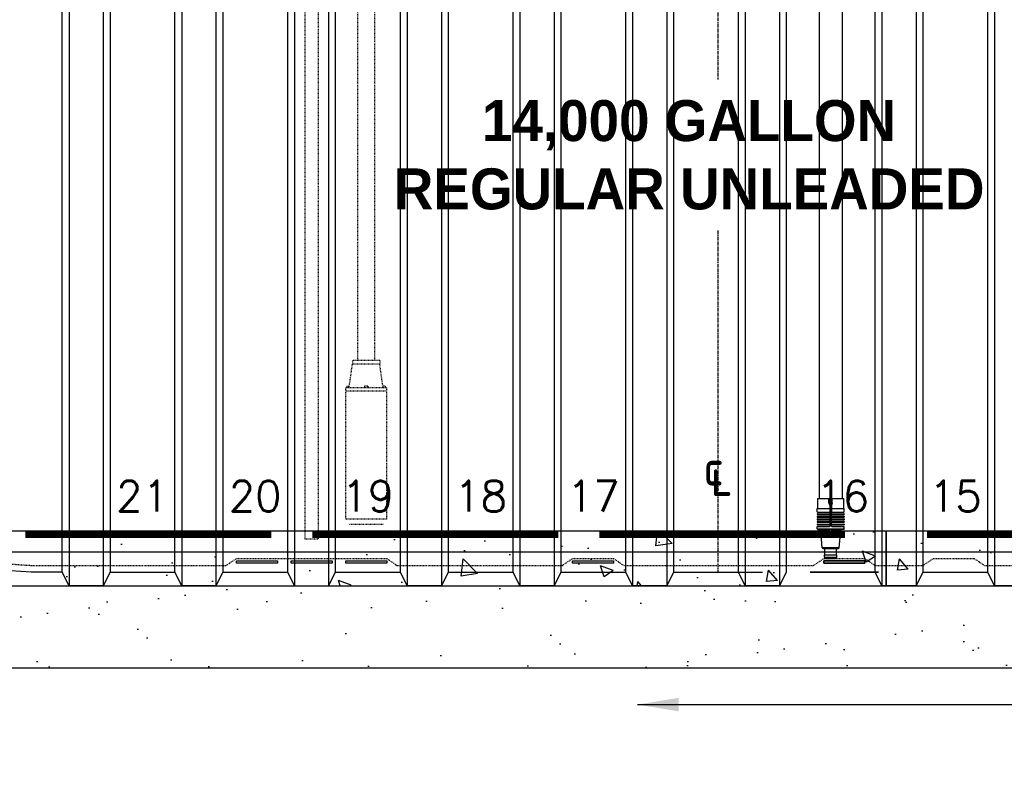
# Model space of a CAD drawing. Extents: x -169 to 7270, y -140 to 2984.
# Tile 243 of 256: x 1482 to 1626, y 762 to 874. Entities that reach past the tile are written whole.
import ezdxf
from ezdxf.enums import TextEntityAlignment as Align

# ---------------------------------------------------------------- set-up
doc = ezdxf.new("R2010")
doc.units = 0
doc.header["$MEASUREMENT"] = 0
doc.header["$PDSIZE"] = 1
for name, pattern in [('CENTER1', [0.6625, 0.5, -0.075, 0.0125, -0.075]), ('HIDDEN3', [0.1875, 0.125, -0.0625]), ('HIDDEN5', [0.05, 0.025, -0.025])]:
    doc.linetypes.add(name, pattern=pattern)
doc.layers.get('DEFPOINTS').update_dxf_attribs({"linetype": 'CONTINUOUS'})
for name, color, linetype in [('CENTERLINE', 3, 'CENTER1'), ('CONCRETE-HATCH', 2, 'CONTINUOUS'), ('DIM', 3, 'CONTINUOUS'), ('FILL-TUBE', 1, 'CONTINUOUS'), ('GALV-2-PIPE', 3, 'CONTINUOUS'), ('PEAGRAVEL-HATCH', 3, 'CONTINUOUS'), ('SUB-PUMP', 4, 'CONTINUOUS'), ('TANK-ANCHOR', 4, 'CONTINUOUS'), ('TANK-DESCRIPTION', 3, 'CONTINUOUS'), ('TANK-HOLE', 5, 'CONTINUOUS'), ('TANK-UST', 5, 'CONTINUOUS'), ('TANK-UST-RIB', 7, 'CONTINUOUS'), ('TANK-UST-RIB-NO.', 7, 'CONTINUOUS'), ('TEXT', 3, 'CONTINUOUS')]:
    doc.layers.add(name, color=color, linetype=linetype)
doc.styles.add('BOLD', font='bold', dxfattribs={"height": 7.2})
doc.styles.add('SIMPLEX', font='simplex')
doc.dimstyles.new('DIM64', dxfattribs={"dimscale": 64, "dimtxt": 0.09375, "dimasz": 0.09375, "dimexe": 0.0625, "dimexo": 0.0625, "dimgap": 0.046875, "dimtad": 1, "dimdec": 4, "dimzin": 3, "dimdsep": 46, "dimlunit": 4, "dimtxsty": 'SIMPLEX', "dimcen": 0, "dimclrd": 256, "dimclre": 256, "dimclrt": 256, "dimadec": 0, "dimazin": 0, "dimtfac": 1, "dimtdec": 4, "dimtmove": 0, "dimatfit": 3, "dimfxl": 1, "dimfrac": 2, "dimtolj": 1, "dimtzin": 0, "dimarcsym": 0})

# ---------------------------------------------------------------- blocks, each defined once
blk = doc.blocks.new('*D107')
at = {"layer": 'DEFPOINTS', "color": 0, "transparency": 16777216}
for p in [(1425.62, 854.52), (1970.37, 854.52), (1970.37, 719.02)]:
    blk.add_point(p, dxfattribs=at)
at = {"layer": 'DIM', "lineweight": -2, "transparency": 16777216}
for p, q in [((1425.62, 850.52), (1425.62, 715.02)), ((1970.37, 850.52), (1970.37, 715.02)), ((1431.62, 719.02), (1964.37, 719.02))]:
    blk.add_line(p, q, dxfattribs=at)
at = {"layer": 'DIM', "transparency": 16777216}
for points in [[(1431.62, 720.02), (1431.62, 718.02), (1425.62, 719.02)], [(1964.37, 720.02), (1964.37, 718.02), (1970.37, 719.02)]]:
    blk.add_solid(points, dxfattribs=at)
at = {"layer": 'DIM', "transparency": 16777216, "insert": (1698, 726.59), "char_height": 6, "attachment_point": 5, "style": 'SIMPLEX'}
blk.add_mtext('\\A1;45\'-4 3/4" (F.V. TANK LENGTH)', dxfattribs=at)
blk = doc.blocks.new('*D113')
at = {"layer": 'DEFPOINTS', "color": 0, "transparency": 16777216}
for p in [(1368.55, 978.3), (2031.77, 978.01), (1368.55, 700.52)]:
    blk.add_point(p, dxfattribs=at)
at = {"layer": 'DIM', "lineweight": -2, "transparency": 16777216}
for p, q in [((1368.55, 974.3), (1368.55, 696.52)), ((2031.77, 974.01), (2031.77, 696.52)), ((2025.77, 700.52), (1374.55, 700.52))]:
    blk.add_line(p, q, dxfattribs=at)
at = {"layer": 'DIM', "transparency": 16777216}
for points in [[(1374.55, 701.52), (1374.55, 699.52), (1368.55, 700.52)], [(2025.77, 701.52), (2025.77, 699.52), (2031.77, 700.52)]]:
    blk.add_solid(points, dxfattribs=at)
at = {"layer": 'DIM', "transparency": 16777216, "insert": (1700.16, 708.09), "char_height": 6, "attachment_point": 5, "style": 'SIMPLEX'}
blk.add_mtext('\\A1;55\'-3 1/4" (F.V. TANK SLAB)', dxfattribs=at)

msp = doc.modelspace()

# ---------------------------------------------------------------- hatches: boundary and pattern name
at = {"layer": 'CONCRETE-HATCH', "linetype": 'Continuous'}
h = msp.add_hatch(dxfattribs=at)
h.set_pattern_fill('AR-CONC', color=256, scale=2.67, style=0)
h.set_pattern_definition([(130, (1869.837, 658.424), (-19.15085, -1.6755), [2.0025, -22.0275]), (185, (1869.837, 658.424), (3.7047, 20.0835), [1.602, -17.622]), (79.5486, (1868.241, 658.284), (-15.4462, 18.408), [1.7019, -18.7205]), (133.816, (1869.837, 663.764), (-28.4953, -4.4194), [3.0038, -33.0412]), (83.3644, (1867.462, 663.396), (-24.9555, 26.009), [2.5528, -28.0807]), (188.816, (1869.837, 663.764), (-24.9555, 26.009), [2.403, -26.433]), (159, (1867.167, 662.429), (-15.9374, -10.7499), [2.0025, -22.0275]), (214, (1867.167, 662.429), (-6.4965, 19.3615), [1.602, -17.622]), (108.5486, (1865.839, 661.533), (-22.43394, 8.6116), [1.7019, -18.7205]), (142.5, (1869.837, 658.424), (-0.32467, 8.88827), [0, -17.4084, 0, -17.889, 0, -17.68875]), (172.5, (1869.837, 658.424), (-7.02396, 10.5308), [0, -10.1994, 0, -17.0079, 0, -6.74175]), (212.5, (1875.791, 658.424), (-14.25306, -0.60222), [0, -6.675, 0, -20.826, 0, -27.6345]), (222.5, (1878.461, 658.424), (-15.57107, 2.6728), [0, -8.6775, 0, -13.8306, 0, -19.6245])])
h.paths.add_polyline_path([(1433.99681, 791.52328), (1697.99681, 791.52328), (1697.99681, 799.52328), (1433.99681, 799.52328)])
at = {"layer": 'PEAGRAVEL-HATCH'}
h = msp.add_hatch(dxfattribs=at)
h.set_pattern_fill('AR-SAND', color=256, scale=7.5, style=0)
h.set_pattern_definition([(37.5, (1425.622, 779.528), (-0.47245, 14.4512), [0, -11.4, 0, -12.75, 0, -12.1875]), (7.5, (1425.622, 779.528), (13.2733, 21.1661), [0, -6.15, 0, -10.275, 0, -3.9375]), (327.5, (1416.397, 779.528), (23.35606, 0.04244), [0, -3.75, 0, -13.5, 0, -17.625]), (317.5, (1416.397, 779.528), (22.546, 6.5826), [0, -1.875, 0, -8.85, 0, -10.125])])
h.paths.add_polyline_path([(1557.87181, 791.52328), (1555.37181, 791.52328), (1491.87181, 791.52328), (1491.87181, 779.52784), (1557.87181, 779.52787)])
h.paths.add_polyline_path([(1574.37186, 791.52328), (1571.87181, 791.52328), (1557.87181, 791.52328), (1557.87181, 779.52787), (1574.37186, 779.52787)])
h.paths.add_polyline_path([(1594.37177, 791.52328), (1591.87181, 791.52328), (1574.37186, 791.52328), (1574.37186, 779.52787), (1594.37177, 779.52788)])
h.paths.add_polyline_path([(1643.87181, 791.52328), (1641.37181, 791.52328), (1594.37177, 791.52328), (1594.37177, 779.52788), (1643.87181, 779.5279)])
edge = h.paths.add_edge_path()
edge.add_line((1445.51007, 809.42919), (1445.51007, 799.52328))
edge.add_line((1445.51007, 799.52328), (1460.15289, 799.52328))
edge.add_arc((1486.68848, 854.52328), 61.06667, 227.5987192, 244.2443006, ccw=False)
h.paths.add_polyline_path([(1445.51007, 791.52328), (1445.51007, 779.52783), (1491.87181, 779.52784), (1491.87181, 791.52328)])

# ---------------------------------------------------------------- linework, layer by layer
at = {"layer": 'CENTERLINE'}
msp.add_line((1584.37181, 915.52328), (1584.37181, 793.52328), dxfattribs=at)
at = {"layer": 'FILL-TUBE', "color": 1}
for p, q in [((1598.96357, 802.83773), (1598.96357, 804.34023)), ((1598.96357, 804.34023), (1602.78045, 804.34023)), ((1600.61018, 803.62088), (1600.61018, 804.34023)), ((1601.11018, 803.62088), (1601.11018, 804.34023)), ((1602.78045, 802.83773), (1602.78045, 804.34023)), ((1598.90107, 802.36898), (1598.90107, 802.83773)), ((1598.90107, 802.83773), (1602.84295, 802.83773)), ((1598.90107, 802.05648), (1598.90107, 801.96273)), ((1598.90107, 802.05648), (1602.84295, 802.05648)), ((1598.90107, 801.96273), (1602.84295, 801.96273)), ((1598.90107, 801.68148), (1598.90107, 801.58773)), ((1598.90107, 801.68148), (1602.84295, 801.68148)), ((1598.90107, 801.58773), (1602.84295, 801.58773)), ((1598.93232, 802.33773), (1602.8117, 802.33773)), ((1598.93232, 802.08773), (1600.68451, 802.08773)), ((1598.93232, 801.71273), (1600.68451, 801.71273)), ((1600.80951, 802.21273), (1600.80951, 802.33773)), ((1600.80951, 801.83773), (1600.80951, 801.96273)), ((1600.80951, 801.46273), (1600.80951, 801.58773)), ((1600.93451, 802.21273), (1600.93451, 802.33773)), ((1600.93451, 801.83773), (1600.93451, 801.96273)), ((1600.93451, 801.46273), (1600.93451, 801.58773)), ((1601.05951, 802.08773), (1602.8117, 802.08773)), ((1601.05951, 801.71273), (1602.8117, 801.71273)), ((1602.84295, 802.36898), (1602.84295, 802.83773)), ((1602.84295, 802.05648), (1602.84295, 801.96273)), ((1602.84295, 801.68148), (1602.84295, 801.58773)), ((1598.90107, 801.30648), (1598.90107, 801.21273)), ((1598.90107, 801.30648), (1602.84295, 801.30648)), ((1598.90107, 801.21273), (1602.84295, 801.21273)), ((1598.90107, 800.93148), (1598.90107, 800.83773)), ((1598.90107, 800.93148), (1602.84295, 800.93148)), ((1598.90107, 800.83773), (1602.84295, 800.83773)), ((1598.90107, 800.55648), (1598.90107, 800.46273)), ((1598.90107, 800.55648), (1602.84295, 800.55648)), ((1598.90107, 800.46273), (1602.84295, 800.46273)), ((1598.90107, 800.21273), (1600.68451, 800.21273)), ((1598.90107, 799.85653), (1598.90107, 800.21273)), ((1598.93232, 801.33773), (1600.68451, 801.33773)), ((1598.93232, 800.96273), (1600.68451, 800.96273)), ((1598.93232, 800.58773), (1600.68451, 800.58773)), ((1600.80951, 801.08773), (1600.80951, 801.21273)), ((1600.80951, 800.71273), (1600.80951, 800.83773)), ((1600.80951, 800.33773), (1600.80951, 800.46273)), ((1600.93451, 801.08773), (1600.93451, 801.21273)), ((1600.93451, 800.71273), (1600.93451, 800.83773)), ((1600.93451, 800.33773), (1600.93451, 800.46273)), ((1601.05951, 801.33773), (1602.8117, 801.33773)), ((1601.05951, 800.96273), (1602.8117, 800.96273)), ((1601.05951, 800.58773), (1602.8117, 800.58773)), ((1601.05951, 800.21273), (1602.84295, 800.21273)), ((1602.84295, 801.30648), (1602.84295, 801.21273)), ((1602.84295, 800.93148), (1602.84295, 800.83773)), ((1602.84295, 800.55648), (1602.84295, 800.46273)), ((1602.84295, 799.85653), (1602.84295, 800.21273)), ((1598.90107, 799.85653), (1602.84295, 799.85653)), ((1598.96357, 799.79403), (1599.22271, 799.79403)), ((1602.52131, 799.79403), (1599.22271, 799.79403)), ((1599.64619, 797.08045), (1599.40998, 799.6159)), ((1599.40998, 799.6159), (1600.68451, 799.6159)), ((1600.68451, 799.5534), (1600.68451, 799.79403)), ((1600.68451, 799.5534), (1601.05951, 799.5534)), ((1601.05951, 799.5534), (1601.05951, 799.79403)), ((1601.05951, 799.6159), (1602.33405, 799.6159)), ((1602.09784, 797.08045), (1602.33405, 799.6159)), ((1602.78045, 799.79403), (1602.52131, 799.79403)), ((1602.09784, 797.08045), (1599.64619, 797.08045)), ((1599.70846, 797.02327), (1602.03557, 797.02327)), ((1599.96357, 795.71077), (1599.96357, 796.06697)), ((1599.96357, 796.06697), (1601.78045, 796.06697)), ((1599.96357, 795.71077), (1601.78045, 795.71077)), ((1600.02607, 796.06697), (1600.02607, 797.02327)), ((1601.71795, 796.06697), (1601.71795, 797.02327)), ((1601.78045, 795.71077), (1601.78045, 796.06697)), ((1600.02607, 795.64827), (1601.71795, 795.64827)), ((1600.15107, 795.52327), (1601.59295, 795.52327))]:
    msp.add_line(p, q, dxfattribs=at)
msp.add_lwpolyline([(1600.86018, 803.5198), (1600.94773, 803.57034), (1600.94773, 803.67143), (1600.86018, 803.72197), (1600.77264, 803.67143), (1600.77264, 803.57034)], close=True, dxfattribs=at)
msp.add_circle((1600.86018, 803.62088), 0.21875, dxfattribs=at)
for centre, radius, start, end in [((1600.86018, 803.62088), 0.25, 180, 0), ((1598.93232, 802.36898), 0.03125, 180, 270), ((1598.93232, 802.05648), 0.03125, 90, 180), ((1598.93232, 801.68148), 0.03125, 90, 180), ((1600.68451, 802.21273), 0.125, 270, 0), ((1600.68451, 801.83773), 0.125, 270, 0), ((1600.68451, 801.46273), 0.125, 270, 0), ((1601.05951, 802.21273), 0.125, 180, 270), ((1601.05951, 801.83773), 0.125, 180, 270), ((1601.05951, 801.46273), 0.125, 180, 270), ((1602.8117, 802.36898), 0.03125, 270, 360), ((1602.8117, 802.05648), 0.03125, 0, 90), ((1602.8117, 801.68148), 0.03125, 0, 90), ((1598.93232, 801.30648), 0.03125, 90, 180), ((1598.93232, 800.93148), 0.03125, 90, 180), ((1598.93232, 800.55648), 0.03125, 90, 180), ((1600.68451, 801.08773), 0.125, 270, 0), ((1600.68451, 800.71273), 0.125, 270, 0), ((1600.68451, 800.33773), 0.125, 270, 0), ((1601.05951, 801.08773), 0.125, 180, 270), ((1601.05951, 800.71273), 0.125, 180, 270), ((1601.05951, 800.33773), 0.125, 180, 270), ((1602.8117, 801.30648), 0.03125, 0, 90), ((1602.8117, 800.93148), 0.03125, 0, 90), ((1602.8117, 800.55648), 0.03125, 0, 90), ((1598.96357, 799.85653), 0.0625, 180, 270), ((1599.22271, 799.60653), 0.1875, 2.8624052, 90), ((1602.52131, 799.60653), 0.1875, 90, 177.1375948), ((1602.78045, 799.85653), 0.0625, 270, 0), ((1599.70846, 797.08577), 0.0625, 184.8833535, 270), ((1600.02607, 795.71077), 0.0625, 180, 270), ((1601.71795, 795.71077), 0.0625, 270, 360), ((1602.03557, 797.08577), 0.0625, 270, 355.1166465), ((1600.15107, 795.64827), 0.125, 180, 270), ((1601.59295, 795.64827), 0.125, 270, 360)]:
    msp.add_arc(centre, radius, start, end, dxfattribs=at)
at = {"layer": 'GALV-2-PIPE', "color": 1, "linetype": 'HIDDEN5'}
msp.add_lwpolyline([(1525.87326, 798.39887), (1525.87326, 922.12619), (1523.87326, 922.12619), (1523.87326, 798.39887)], close=True, dxfattribs=at)
at = {"layer": 'SUB-PUMP', "color": 1, "linetype": 'HIDDEN5'}
for p, q in [((1531.60777, 945.89552), (1531.60777, 824.52328)), ((1530.85777, 824.52328), (1530.85777, 824.02328)), ((1534.85777, 824.52328), (1530.85777, 824.52328)), ((1534.85777, 824.52328), (1534.85777, 824.02328)), ((1530.36627, 820.52328), (1530.85777, 824.02328)), ((1534.85777, 824.02328), (1530.85777, 824.02328)), ((1535.34928, 820.52328), (1534.85777, 824.02328)), ((1535.84928, 820.52328), (1529.86627, 820.52328)), ((1529.86627, 820.52328), (1529.86627, 801.27328)), ((1530.04918, 820.77328), (1530.38693, 820.77328)), ((1530.04918, 820.77328), (1530.04918, 820.52328)), ((1533.10777, 820.77328), (1532.60777, 820.77328)), ((1532.60777, 820.77328), (1532.60777, 820.52328)), ((1533.10777, 820.77328), (1533.10777, 820.52328)), ((1535.66637, 820.77328), (1535.32862, 820.77328)), ((1535.66637, 820.77328), (1535.66637, 820.52328)), ((1535.84928, 820.52328), (1535.84928, 801.27328)), ((1535.84928, 820.02328), (1529.86627, 820.02328)), ((1535.84928, 801.27328), (1529.86627, 801.27328)), ((1535.34928, 800.52328), (1530.36627, 800.52328))]:
    msp.add_line(p, q, dxfattribs=at)
at = {"layer": 'TANK-ANCHOR', "color": 1}
for p, q in [((1413.62181, 796.52328), (1608.97766, 796.52328)), ((1608.97766, 796.52328), (1956.97766, 796.52328)), ((1608.97766, 796.52328), (1782.97766, 796.52328))]:
    msp.add_line(p, q, dxfattribs=at)
at = {"layer": 'TANK-ANCHOR'}
for points in [[(1413.62181, 791.52328), (1608.97766, 791.52328), (1608.97766, 799.52328), (1413.62181, 799.52328)], [(1608.97766, 791.52328), (1782.97766, 791.52328), (1782.97766, 799.52328), (1608.97766, 799.52328)]]:
    msp.add_lwpolyline(points, close=True, dxfattribs=at)
at = {"layer": 'TANK-ANCHOR', "color": 3, "const_width": 1}
for points in [[(1518.97766, 799.02328), (1482.97766, 799.02328)], [(1560.97766, 799.02328), (1524.97766, 799.02328)], [(1602.97766, 799.02328), (1566.97766, 799.02328)], [(1650.97766, 799.02328), (1614.97766, 799.02328)]]:
    msp.add_lwpolyline(points, dxfattribs=at)
at = {"layer": 'TANK-HOLE', "linetype": 'Continuous'}
msp.add_lwpolyline([(1368.27194, 791.52311), (1371.91225, 785.39622), (1379.53882, 779.52764), (1692.27194, 779.52774)], dxfattribs=at)
at = {"layer": 'TANK-UST'}
for p, q in [((1495.37181, 793.52328), (1504.87181, 793.52328)), ((1511.87181, 793.52328), (1521.37181, 793.52328)), ((1528.37181, 793.52328), (1537.87181, 793.52328)), ((1544.87181, 793.52328), (1554.37181, 793.52328)), ((1561.37181, 793.52328), (1570.87181, 793.52328)), ((1577.87181, 793.52328), (1590.87181, 793.52328)), ((1597.87181, 793.52328), (1607.37181, 793.52328)), ((1607.37182, 793.52327), (1597.87182, 793.52327)), ((1607.86117, 793.52328), (1598.36117, 793.52328)), ((1598.36117, 793.52328), (1607.86117, 793.52328)), ((1614.37181, 793.52328), (1623.87181, 793.52328))]:
    msp.add_line(p, q, dxfattribs=at)
msp.add_lwpolyline([(1488.37181, 793.52328), (1483.8358, 793.52328, -0.9543276), (1483.8358, 915.52328), (1488.37181, 915.52328)], format="xyb", dxfattribs=at)
at = {"layer": 'TANK-UST', "color": 2, "linetype": 'HIDDEN3'}
msp.add_lwpolyline([(1682.64136, 914.52328), (1583.62201, 914.52328), (1488.37181, 914.52328), (1483.85926, 914.52328, 0.9539575), (1483.85926, 794.52328), (1488.37181, 794.52328), (1512.37181, 794.52328), (1513.87181, 795.52328), (1535.87181, 795.52328), (1537.37181, 794.52328)], format="xyb", dxfattribs=at)
at = {"layer": 'TANK-UST', "color": 3}
for points in [[(1513.87181, 794.85661), (1513.87181, 795.18994), (1519.87181, 795.18994), (1519.87181, 794.85661)], [(1521.87181, 794.85661), (1521.87181, 795.18994), (1527.87181, 795.18994), (1527.87181, 794.85661)], [(1529.87181, 794.85661), (1529.87181, 795.18994), (1535.87181, 795.18994), (1535.87181, 794.85661)], [(1569.08137, 795.19071), (1569.08137, 794.85738), (1563.08137, 794.85738), (1563.08137, 795.19071)], [(1599.86366, 794.85661), (1599.86366, 795.18994), (1605.86366, 795.18994), (1605.86366, 794.85661)], [(1605.86933, 794.85661), (1605.86933, 795.18994), (1599.86933, 795.18994), (1599.86933, 794.85661)]]:
    msp.add_lwpolyline(points, close=True, dxfattribs=at)
at = {"layer": 'TANK-UST', "color": 2, "linetype": 'HIDDEN3'}
msp.add_lwpolyline([(1537.37181, 794.52328), (1561.58022, 794.52328), (1563.08137, 795.52404), (1569.08137, 795.52404), (1570.58252, 794.52328), (1583.62201, 794.52328), (1598.36366, 794.52328), (1599.86366, 795.52328), (1605.86366, 795.52328), (1607.36366, 794.52328), (1614.37997, 794.52328), (1615.87997, 795.52328), (1621.87997, 795.52328), (1623.37997, 794.52328), (1682.64136, 794.52328)], dxfattribs=at)
at = {"layer": 'TANK-UST-RIB', "color": 7}
for p, q in [((1489.37201, 917.52328), (1489.37201, 791.52328)), ((1494.37201, 917.52328), (1494.37201, 791.52328)), ((1527.37201, 917.52328), (1527.37201, 791.52328)), ((1522.37201, 915.94465), (1522.37201, 791.52328)), ((1505.87201, 914.58578), (1505.87201, 791.52328)), ((1510.87201, 914.58578), (1510.87201, 791.52328))]:
    msp.add_line(p, q, dxfattribs=at)
at = {"layer": 'TANK-UST-RIB', "color": 5}
for points in [[(1494.37201, 791.52328), (1489.37201, 791.52328), (1488.37201, 793.52328), (1488.37201, 915.52328), (1489.37201, 917.52328), (1494.37201, 917.52328), (1495.37201, 915.52328), (1495.37201, 793.52328)], [(1510.87201, 791.52328), (1505.87201, 791.52328), (1504.87201, 793.52328), (1504.87201, 915.52328), (1505.87201, 917.52328), (1510.87201, 917.52328), (1511.87201, 915.52328), (1511.87201, 793.52328)], [(1521.37201, 914.70619), (1521.37201, 793.52328), (1522.37201, 791.52328), (1527.37201, 791.52328), (1528.37201, 793.52328), (1528.37201, 915.52328), (1527.37201, 917.52328), (1526.41006, 917.52328), (1522.37201, 915.94465)]]:
    msp.add_lwpolyline(points, close=True, dxfattribs=at)

# ---------------------------------------------------------------- texts
at = {"layer": 'DIM', "insert": (1583.80361, 811.29781), "char_height": 6, "width": 112.2857143, "attachment_point": 2, "style": 'SIMPLEX'}
msp.add_mtext('℄', dxfattribs=at)
at = {"layer": 'TANK-UST-RIB-NO.', "style": 'SIMPLEX'}
for s, p in [('21', (1500.12181, 804.67179)), ('20', (1516.62181, 804.67179)), ('19', (1533.12181, 804.67179)), ('18', (1549.62181, 804.67179)), ('17', (1566.12181, 804.67179)), ('16', (1602.62181, 804.67179)), ('15', (1619.12181, 804.67179))]:
    msp.add_text(s, height=4.5, dxfattribs=at).set_placement(p, align=Align.MIDDLE)

# ---------------------------------------------------------------- dimensions: what is measured, and where the dimension line sits
at = {"layer": 'DIM'}
for base, p1, p2, text, picture, middle in [((1368.54722, 700.52328), (2031.77254, 978.01471), (1368.54722, 978.29596), '<> (F.V. TANK SLAB)', '*D113', (1700.15988, 708.09471)), ((1970.37201, 719.02328), (1425.62201, 854.52328), (1970.37201, 854.52328), '<> (F.V. TANK LENGTH)', '*D107', (1697.99701, 726.59471))]:
    dim = msp.add_linear_dim(base=base, p1=p1, p2=p2, angle=180, text=text, dimstyle='DIM64', dxfattribs=at)
    dim.commit()
    dim.dimension.update_dxf_attribs({"geometry": picture, "text_midpoint": middle})

# ---------------------------------------------------------------- leaders
at = {"layer": 'TEXT'}
msp.add_leader([(1572.59627, 774.13398), (1651.00419, 774.13398)], dimstyle='DIM64', override={"dimgap": 0.0625, "dimtad": 0}, dxfattribs=at)

# ---------------------------------------------------------------- next in the draw order: texts
at = {"layer": 'TANK-DESCRIPTION', "insert": (1536.65832, 862.67748), "char_height": 6, "width": 86.898107, "attachment_point": 1, "style": 'BOLD', "bg_fill": 3, "box_fill_scale": 1.5, "bg_fill_color": 256, "bg_fill_transparency": 0}
msp.add_mtext('\\pi13.15006;14,000 GALLON \\P\\pi0.25456;REGULAR UNLEADED', dxfattribs=at)

# ---------------------------------------------------------------- next in the draw order: linework, layer by layer
at = {"layer": 'FILL-TUBE', "color": 1}
for p, q in [((1602.52999, 923.08497), (1602.52999, 804.34023)), ((1599.21403, 804.34023), (1599.22494, 912.29939))]:
    msp.add_line(p, q, dxfattribs=at)
at = {"layer": 'SUB-PUMP', "color": 1, "linetype": 'HIDDEN5'}
msp.add_line((1534.10777, 945.89552), (1534.10777, 824.52328), dxfattribs=at)
at = {"layer": 'TANK-UST-RIB', "color": 7}
for p, q in [((1538.87201, 917.52328), (1538.87201, 791.52328)), ((1543.87201, 917.52328), (1543.87201, 791.52328)), ((1555.37201, 917.52328), (1555.37201, 791.52328)), ((1560.37201, 917.52328), (1560.37201, 791.52328)), ((1571.87201, 917.52328), (1571.87201, 791.52328)), ((1576.87201, 917.52328), (1576.87201, 791.52328)), ((1588.37201, 917.52328), (1588.37201, 791.52328)), ((1593.37201, 917.52328), (1593.37201, 791.52328)), ((1608.37201, 917.52328), (1608.37201, 791.52328)), ((1613.37201, 917.52328), (1613.37201, 791.52328)), ((1624.87201, 917.52328), (1624.87201, 791.52328))]:
    msp.add_line(p, q, dxfattribs=at)
at = {"layer": 'TANK-UST-RIB', "color": 5}
for points in [[(1543.87201, 791.52328), (1538.87201, 791.52328), (1537.87201, 793.52328), (1537.87201, 915.52328), (1538.87201, 917.52328), (1543.87201, 917.52328), (1544.87201, 915.52328), (1544.87201, 793.52328)], [(1560.37201, 791.52328), (1555.37201, 791.52328), (1554.37201, 793.52328), (1554.37201, 915.52328), (1555.37201, 917.52328), (1560.37201, 917.52328), (1561.37201, 915.52328), (1561.37201, 793.52328)], [(1576.87201, 791.52328), (1571.87201, 791.52328), (1570.87201, 793.52328), (1570.87201, 915.52328), (1571.87201, 917.52328), (1576.87201, 917.52328), (1577.87201, 915.52328), (1577.87201, 793.52328)], [(1593.37201, 791.52328), (1588.37201, 791.52328), (1587.37201, 793.52328), (1587.37201, 915.52328), (1588.37201, 917.52328), (1593.37201, 917.52328), (1594.37201, 915.52328), (1594.37201, 793.52328)], [(1613.37201, 791.52328), (1608.37201, 791.52328), (1607.37201, 793.52328), (1607.37201, 915.52328), (1608.37201, 917.52328), (1613.37201, 917.52328), (1614.37201, 915.52328), (1614.37201, 793.52328)], [(1629.87201, 791.52328), (1624.87201, 791.52328), (1623.87201, 793.52328), (1623.87201, 915.52328), (1624.87201, 917.52328), (1629.87201, 917.52328), (1630.87201, 915.52328), (1630.87201, 793.52328)]]:
    msp.add_lwpolyline(points, close=True, dxfattribs=at)

doc.saveas('drawing.dxf')
